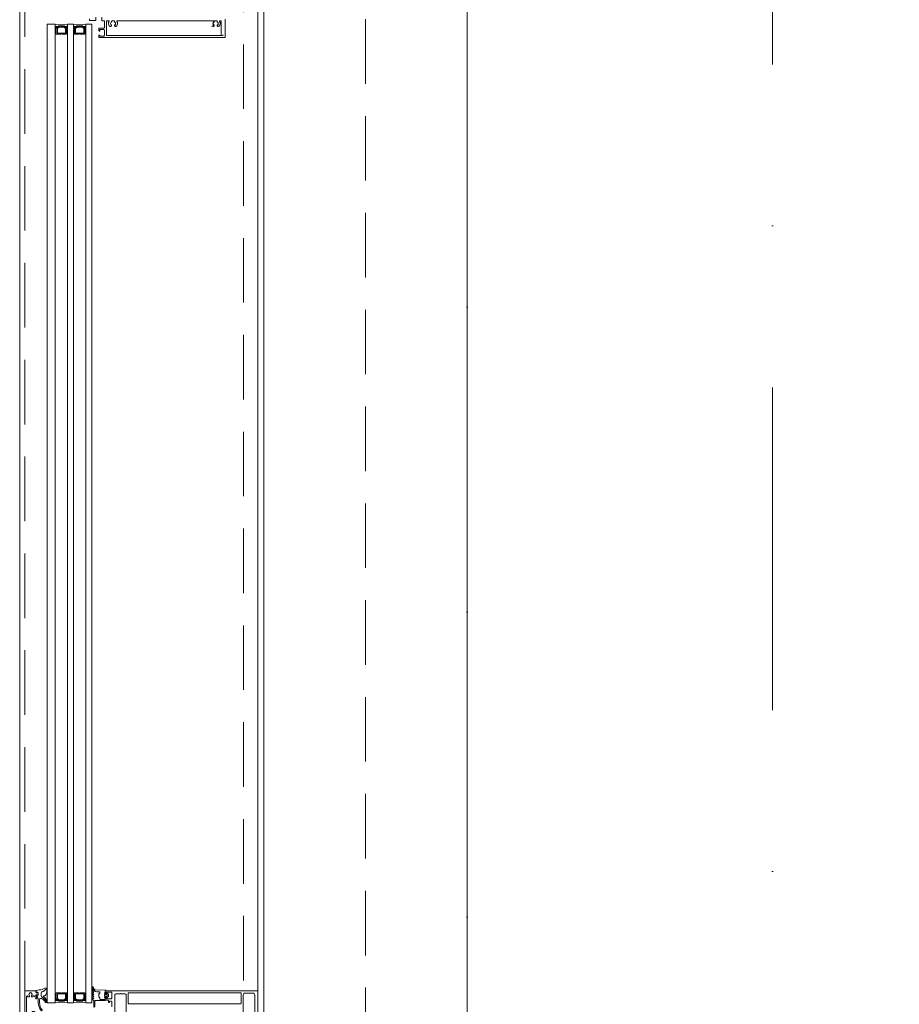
# Model space of a CAD drawing. Header units: millimetres. Extents: x 144573 to 336993, y 74252 to 247042.
# Tile 81 of 256: x 146721 to 147586, y 189099 to 190068. Entities that reach past the tile are written whole.
import ezdxf

# ---------------------------------------------------------------- set-up
doc = ezdxf.new("R2010")
doc.units = ezdxf.units.MM
for name, pattern in [('CK_Čerchovaná 50', [6, 3, -1.5, 0, -1.5]), ('ČERCHOVANÁ', [25.4, 12.7, -6.35, 0, -6.35]), ('ČÁRKOVANÁ', [19.05, 12.7, -6.35])]:
    doc.linetypes.add(name, pattern=pattern)
for name, color, linetype, lineweight in [('FASÁDA DETAILNÍ', 255, 'Continuous', 0), ('NOVA', 255, 'Continuous', 0), ('OSY', 255, 'Continuous', 0), ('TENKA', 255, 'Continuous', 0)]:
    doc.layers.add(name, color=color, linetype=linetype, lineweight=lineweight)

# ---------------------------------------------------------------- blocks, each defined once
blk = doc.blocks.new('284336')
for points in [[(-0.7, -9.6), (-10, -9.6, 0.414511), (-10.51, -10.11), (-10.51, -15.51, -1), (-11.69, -15.51), (-11.69, -9.6), (-12.69, -8.95, -0.668884), (-12.6, -8.23), (-11.99, -8.01, 0.766384), (-11.99, -7.21), (-12.6, -6.99, -0.76831), (-12.6, -6.23), (-11.99, -6.01, 0.766384), (-11.99, -5.21), (-12.6, -4.99, -0.76831), (-12.6, -4.23), (-11.99, -4.01, 0.766384), (-11.99, -3.21), (-12.6, -2.99, -0.877523), (-12.5, -2.22), (-12.1, -2.22, 0.698129), (-11.83, -1.5, -0.220231), (-12.89, 0.78), (-12.89, 3.45, -0.157143), (-12.82, 3.68), (-12.69, 3.42, -0.067482), (-12.48, 2.53, 0.393136), (-8.66, -1.02), (-6.1, -1.02, -0.414214), (-5.61, -1.51), (-5.61, -2.22, -0.267949), (-5.85, -2.65), (-6.35, -2.93, 0.267949), (-6.61, -3.38), (-6.61, -5.84, 0.267949), (-6.35, -6.29), (-5.85, -6.57, -0.267949), (-5.61, -7), (-5.61, -8.11, 0.414215), (-5.1, -8.62), (-0.41, -8.62), (-0.41, -9.31, -0.414212), (-0.7, -9.6)], [(-0.41, 0), (-0.41, -2, 0.990243), (-0.4, -3.02), (0.9, -3.02, 0.414214), (1.21, -2.71), (1.21, -2.61, -0.668123), (1.71, -2.4), (2.75, -3.45, -0.199004), (2.89, -3.79), (2.89, -5.43, -0.199038), (2.75, -5.77), (1.71, -6.82, -0.668191), (1.21, -6.61), (1.21, -6.51, 0.414214), (0.9, -6.2), (-0.4, -6.2, 0.990269), (-0.41, -7.22), (-0.41, -8.6), (-5.1, -8.6, -0.414215), (-5.59, -8.11), (-5.59, -7, 0.267949), (-5.84, -6.56), (-6.34, -6.27, -0.267949), (-6.59, -5.84), (-6.59, -3.38, -0.267949), (-6.34, -2.95), (-5.84, -2.66, 0.267949), (-5.59, -2.22), (-5.59, -1.51, 0.414214), (-6.1, -1), (-8.66, -1, -0.393156), (-12.46, 2.53, 0.067572), (-12.67, 3.43), (-12.8, 3.7, -0.637545), (-12.12, 3.53), (-11.92, 2.53, 0.344315), (-10.06, 0.91), (0, 0.38, -0.406913), (0.39, 0), (-0.41, 0)], [(1.7, -4.31, 0.414235), (1.2, -3.81), (-0.7, -3.81, 0.414214), (-1.2, -4.31), (-1.2, -4.91, 0.414214), (-0.7, -5.41), (1.2, -5.41, 0.414235), (1.7, -4.91), (1.7, -4.31)]]:
    blk.add_lwpolyline(points, format="xyb", close=True)
blk = doc.blocks.new('433270')
blk.add_lwpolyline([(1, 0, 0.414364), (0, -1), (0, -1.4, 0.255924), (0.23, -1.83, -0.547723), (0.23, -3.17, 0.255924), (0, -3.6), (0, -14.6, 0.414214), (0.3, -14.9), (1.2, -14.9, 0.414214), (1.7, -14.4), (1.7, -10.3, -0.414214), (2, -10), (6, -10, 0.414248), (7, -9), (7, -7.7, 0.414179), (6.5, -7.2), (5.7, -7.2, 0.414232), (5.4, -7.5), (5.4, -8.2, -0.414198), (5.1, -8.5), (2.8, -8.5, -0.414204), (1.8, -7.5), (1.8, -4.49, -0.147432), (1.97, -3.94, 0.147461), (2.4, -2.5), (2.4, -2.3, -0.414214), (2.9, -1.8), (21.87, -1.8, -0.668178), (22.22, -2.65), (22.16, -2.72, 1), (21.59, -3.29), (21.52, -3.35, 0.198912), (21.38, -3.71), (21.38, -4.05, 0.414214), (22.08, -4.75), (22.38, -4.75, 0.576988), (22.64, -4.3, -0.311246), (24.56, -4.3, 0.576988), (24.82, -4.75), (25.3, -4.75, -0.260065), (25.3, -6.65), (24.82, -6.65, 0.576988), (24.56, -7.1, -0.311246), (22.64, -7.1, 0.576988), (22.38, -6.65), (22.08, -6.65, 0.414214), (21.38, -7.35), (21.38, -7.61, 0.267949), (21.63, -8.04), (21.89, -8.2, -0.637047), (21.73, -10), (19.83, -10.7, 0.315299), (19.5, -11.17), (19.5, -11.49, 0.520567), (20.17, -11.96), (22.83, -10.99, -0.520567), (23.5, -11.46), (23.5, -12.5, 0.414062), (24, -13), (25, -13, 0.414186), (25.5, -12.5), (25.5, -11.5, -0.414182), (26, -11), (27, -11, 0.414214), (27.5, -10.5), (27.5, -0.5, 0.414214), (27, 0), (1, 0)], format="xyb", close=True)
blk = doc.blocks.new('284325')
for points in [[(0.84, -5.23, -0.560316), (0.94, -4.73), (1.94, -4.36, 0.3153), (2.14, -4.08), (2.14, -1.89, 0.451558), (1.8, -1.59), (0.9, -1.7, -0.399586), (0.57, -1.46), (0.3, -0.07, -0.415977), (0.53, 0.29, 0.024107), (6.15, 1.24, 0.076636), (8.99, 2.34, -0.577615), (10.79, 1.3), (10.02, 1.37, 0.283171), (9.08, 0.9, -0.168429), (7.07, -0.74), (5.9, -1.16, 0.315302), (5.24, -2.1), (5.24, -4.21, 0.269719), (6.76, -6.82, -0.194797), (10.18, -11.53, -0.342663), (9.17, -11.17, 0.119207), (5.43, -7.59, 0.578571), (3.63, -8.62), (3.63, -11.77, 0.176415), (6.16, -18.72, -1), (5.24, -19.49, -0.176415), (2.43, -11.77), (2.43, -8.89, 0.208286), (0.84, -5.23)], [(8.95, -6.65), (10.32, -8.78, -0.134555), (10.79, -10.63, -0.339795), (10.19, -11.53, 0.194788), (6.76, -6.81, -0.269736), (5.25, -4.21), (5.25, -2.1, -0.315302), (5.9, -1.17), (7.07, -0.74, 0.168429), (9.09, 0.89, -0.283167), (10.01, 1.36), (10.79, 1.29), (10.79, -0.74, -0.070852), (10.71, -1.3), (9.95, -3.93, -0.241839), (9.08, -4.83), (7.93, -5.22, 0.836024), (8.08, -6.19), (8.11, -6.19, -0.255349), (8.95, -6.65)]]:
    blk.add_lwpolyline(points, format="xyb", close=True)

msp = doc.modelspace()

# ---------------------------------------------------------------- linework, layer by layer
at = {"layer": 'FASÁDA DETAILNÍ'}
for p, q in [((146955.48, 190998.759), (146955.48, 189111.759)), ((146748.48, 189100.759), (146748.48, 190063.37)), ((146748.48, 190063.37), (146756.48, 190063.37)), ((146756.48, 190063.37), (146756.48, 189100.759)), ((146768.48, 189100.759), (146768.48, 190063.37)), ((146768.48, 190063.37), (146774.48, 190063.37)), ((146774.48, 190063.37), (146774.48, 189100.759)), ((146786.48, 189100.759), (146786.48, 190063.37)), ((146786.48, 190063.37), (146792.48, 190063.37)), ((146792.48, 190063.37), (146792.48, 189100.759)), ((146756.48, 189100.759), (146748.48, 189100.759)), ((146774.48, 189100.759), (146768.48, 189100.759)), ((146792.48, 189100.759), (146786.48, 189100.759))]:
    msp.add_line(p, q, dxfattribs=at)
for points in [[(173301.48, 174615.259), (146721.48, 174615.259), (146721.48, 198295.259), (173301.48, 198295.259)], [(173061.48, 174855.259), (146961.48, 174855.259), (146961.48, 198055.259), (173061.48, 198055.259)], [(146767.48, 190053.37), (146767.48, 190059.37), (146765.48, 190061.37), (146759.48, 190061.37), (146757.48, 190059.37), (146757.48, 190053.37), (146761.98, 190053.37), (146761.98, 190053.87), (146762.98, 190053.87), (146762.98, 190053.37)], [(146758.48, 190054.37), (146766.48, 190054.37), (146766.48, 190058.956), (146765.066, 190060.37), (146760.033, 190060.37), (146758.48, 190058.956)], [(146785.48, 190053.37), (146785.48, 190059.37), (146783.48, 190061.37), (146777.48, 190061.37), (146775.48, 190059.37), (146775.48, 190053.37), (146779.98, 190053.37), (146779.98, 190053.87), (146780.98, 190053.87), (146780.98, 190053.37)], [(146776.48, 190054.37), (146784.48, 190054.37), (146784.48, 190058.956), (146783.066, 190060.37), (146778.033, 190060.37), (146776.48, 190058.956)], [(146767.48, 189110.759), (146767.48, 189104.759), (146765.48, 189102.759), (146759.48, 189102.759), (146757.48, 189104.759), (146757.48, 189110.759), (146761.98, 189110.759), (146761.98, 189110.259), (146762.98, 189110.259), (146762.98, 189110.759)], [(146758.48, 189109.759), (146766.48, 189109.759), (146766.48, 189105.173), (146765.066, 189103.759), (146760.033, 189103.759), (146758.48, 189105.173)], [(146785.48, 189110.759), (146785.48, 189104.759), (146783.48, 189102.759), (146777.48, 189102.759), (146775.48, 189104.759), (146775.48, 189110.759), (146779.98, 189110.759), (146779.98, 189110.259), (146780.98, 189110.259), (146780.98, 189110.759)], [(146776.48, 189109.759), (146784.48, 189109.759), (146784.48, 189105.173), (146783.066, 189103.759), (146778.033, 189103.759), (146776.48, 189105.173)]]:
    msp.add_lwpolyline(points, close=True, dxfattribs=at)
at = {"layer": 'FASÁDA DETAILNÍ', "linetype": 'ČÁRKOVANÁ', "ltscale": 5}
for points in [[(173296.48, 174620.259), (146726.48, 174620.259), (146726.48, 198290.259), (173296.48, 198290.259)], [(173081.48, 174835.259), (146941.48, 174835.259), (146941.48, 198075.259), (173081.48, 198075.259)], [(172961.48, 174955.259), (147061.48, 174955.259), (147061.48, 197955.259), (172961.48, 197955.259)]]:
    msp.add_lwpolyline(points, close=True, dxfattribs=at)
at = {"layer": 'FASÁDA DETAILNÍ'}
for points in [[(146790.162, 190068.459), (146790.162, 190067.459, 0.4142136), (146790.662, 190066.959), (146795.962, 190066.959, 0.4142136), (146796.462, 190067.459), (146796.462, 190070.259, -0.4142135)], [(146802.228, 190070.259), (146802.228, 190067.259, 0.4142136), (146802.728, 190066.759), (146804.228, 190066.759, -0.4142136), (146804.728, 190066.259), (146804.728, 190060.059, -0.4142136), (146804.228, 190059.559), (146799.891, 190059.559, 0.414214), (146799.391, 190059.059), (146799.391, 190057.059, 0.414201), (146799.891, 190056.559), (146800.391, 190056.559), (146800.391, 190058.259), (146803.728, 190058.259, -0.414214), (146804.728, 190057.259), (146804.728, 190052.559, -0.414214), (146803.728, 190051.559), (146800.391, 190051.559), (146800.391, 190052.559), (146799.891, 190052.559, 0.41422), (146799.391, 190052.059), (146799.391, 190050.759, 0.414214), (146799.891, 190050.259), (146922.898, 190050.259, 0.4142136), (146923.398, 190050.759), (146923.398, 190068.259, 0.4142136)], [(146921.398, 190052.759, -0.4142136), (146920.898, 190052.259), (146807.228, 190052.259, -0.4142136), (146806.728, 190052.759), (146806.728, 190066.259, -0.4142135), (146807.228, 190066.759), (146808.902, 190066.759, -0.5657415), (146809.344, 190066.024, 0.2677634), (146809.496, 190061.629, 0.2587772), (146810.344, 190061.159), (146810.829, 190061.159, 0.4142136), (146811.829, 190062.159), (146811.829, 190062.264, 0.6451801), (146811.331, 190062.49, -0.3417321), (146811.331, 190065.427, 0.6451801), (146811.829, 190065.653), (146811.829, 190066.021, -0.2982166), (146812.129, 190066.479, -0.2087122), (146814.329, 190066.479, -0.2982166), (146814.629, 190066.021), (146814.629, 190065.653, 0.6451801), (146815.127, 190065.427, -0.3417321), (146815.127, 190062.49, 0.6451801), (146814.629, 190062.264), (146814.629, 190062.159, 0.4142136), (146815.629, 190061.159), (146816.113, 190061.159, 0.2587772), (146816.962, 190061.629, 0.2677634), (146817.114, 190066.024, -0.5657415), (146817.555, 190066.759), (146911.581, 190066.759, -0.5657415), (146912.023, 190066.024, 0.2677634), (146912.175, 190061.629)], [(146919.652, 190052.759), (146919.652, 190066.259, 0.4142136), (146919.152, 190066.759), (146918.489, 190066.759, 0.5657415), (146918.047, 190066.024, -0.2677634), (146917.895, 190061.629, -0.2587772), (146917.047, 190061.159), (146916.562, 190061.159, -0.4142136), (146915.562, 190062.159), (146915.562, 190062.264, -0.6451801), (146916.06, 190062.49, 0.3417321), (146916.06, 190065.427, -0.6451801), (146915.562, 190065.653), (146915.562, 190066.021, 0.2982166), (146915.262, 190066.479, 0.2087122), (146913.062, 190066.479, 0.2982166), (146912.762, 190066.021), (146912.762, 190065.653, -0.6451801), (146912.264, 190065.427, 0.3417321), (146912.264, 190062.49, -0.6451801), (146912.762, 190062.264), (146912.762, 190062.159, -0.4142136), (146911.762, 190061.159), (146911.278, 190061.159, -0.2587772), (146910.429, 190061.629)], [(146955.48, 189086.259), (146955.48, 189111.759, 0.4142135), (146954.48, 189112.759), (146954.48, 189112.759), (146805.98, 189112.759, 0.4142136), (146805.48, 189112.259), (146805.48, 189110.959, 0.4142197), (146805.98, 189110.459), (146806.48, 189110.459), (146806.48, 189111.459), (146810.98, 189111.459, -0.4142136), (146811.98, 189110.459), (146811.98, 189105.759, -0.4142136), (146810.98, 189104.759), (146806.48, 189104.759), (146806.48, 189106.459), (146805.98, 189106.459, 0.4142012), (146805.48, 189105.959), (146805.48, 189103.959, 0.4142136), (146805.98, 189103.459), (146808.123, 189103.459, -0.4142136), (146808.623, 189102.959), (146808.623, 189101.159), (146809.874, 189101.159), (146809.874, 189102.359), (146811.68, 189102.359, -0.4142136), (146811.98, 189102.059), (146811.98, 189096.76, -0.4141667)], [(146814.98, 189089.902), (146814.98, 189108.267, -0.4142136), (146816.48, 189109.767), (146819.981, 189109.767, -0.3999851), (146820.981, 189109.767), (146824.68, 189109.767, -0.4142136), (146826.18, 189108.267), (146826.18, 189089.902, 0.1316504)], [(146941.28, 189089.912), (146941.28, 189108.767, -0.4142315), (146942.78, 189110.267), (146946.49, 189110.267, -0.3999851), (146947.49, 189110.267), (146950.98, 189110.267, -0.4142315), (146952.48, 189108.767), (146952.48, 189089.912, 0.1169365)]]:
    msp.add_lwpolyline(points, format="xyb", dxfattribs=at)
msp.add_lwpolyline([(146828.68, 189110.659), (146938.78, 189110.659, -0.4142136), (146939.28, 189110.159), (146939.28, 189100.459, -0.4142136), (146938.78, 189099.959), (146828.68, 189099.959, -0.4142136), (146828.18, 189100.459), (146828.18, 189110.159, -0.4142136), (146828.68, 189110.659)], format="xyb", close=True, dxfattribs=at)
for centre, radius, start, end in [((146762.48, 190085.262), 22.699, 254.672775, 285.327225), ((146757.832, 190057.82), 3.546, 67.293824, 112.409048), ((146757.718, 190058.186), 2.897, 65.306674, 115.295152), ((146757.549, 190058.535), 2.248, 61.527342, 118.402815), ((146757.405, 190058.779), 1.712, 57.294949, 122.685651), ((146757.266, 190058.94), 1.263, 51.965628, 128.499565), ((146757.118, 190059.03), 0.879, 43.994908, 136.496438), ((146756.98, 190059.017), 0.596, 33.03656, 146.96344), ((146756.98, 190058.725), 0.596, 33.03656, 146.96344), ((146756.98, 190058.432), 0.596, 33.03656, 146.96344), ((146756.98, 190058.14), 0.596, 33.03656, 146.96344), ((146756.98, 190057.847), 0.596, 33.03656, 146.96344), ((146767.128, 190057.82), 3.546, 67.590952, 112.706176), ((146767.242, 190058.186), 2.897, 64.704848, 114.693326), ((146767.411, 190058.535), 2.248, 61.597185, 118.472658), ((146767.555, 190058.779), 1.712, 57.314349, 122.705051), ((146767.694, 190058.94), 1.263, 51.500435, 128.034372), ((146767.842, 190059.03), 0.879, 43.503562, 136.005092), ((146767.98, 190059.017), 0.596, 33.03656, 146.96344), ((146767.98, 190058.725), 0.596, 33.03656, 146.96344), ((146767.98, 190058.432), 0.596, 33.03656, 146.96344), ((146767.98, 190058.14), 0.596, 33.03656, 146.96344), ((146767.98, 190057.847), 0.596, 33.03656, 146.96344), ((146780.48, 190085.262), 22.699, 254.672775, 285.327225), ((146775.832, 190057.82), 3.546, 67.293824, 112.409048), ((146775.718, 190058.186), 2.897, 65.306674, 115.295152), ((146775.549, 190058.535), 2.248, 61.527342, 118.402815), ((146775.405, 190058.779), 1.712, 57.294949, 122.685651), ((146775.266, 190058.94), 1.263, 51.965628, 128.499565), ((146775.118, 190059.03), 0.879, 43.994908, 136.496438), ((146774.98, 190059.017), 0.596, 33.03656, 146.96344), ((146774.98, 190058.725), 0.596, 33.03656, 146.96344), ((146774.98, 190058.432), 0.596, 33.03656, 146.96344), ((146774.98, 190058.14), 0.596, 33.03656, 146.96344), ((146774.98, 190057.847), 0.596, 33.03656, 146.96344), ((146785.128, 190057.82), 3.546, 67.590952, 112.706176), ((146785.242, 190058.186), 2.897, 64.704848, 114.693326), ((146785.411, 190058.535), 2.248, 61.597185, 118.472658), ((146785.555, 190058.779), 1.712, 57.314349, 122.705051), ((146785.694, 190058.94), 1.263, 51.500435, 128.034372), ((146785.842, 190059.03), 0.879, 43.503562, 136.005092), ((146785.98, 190059.017), 0.596, 33.03656, 146.96344), ((146785.98, 190058.725), 0.596, 33.03656, 146.96344), ((146785.98, 190058.432), 0.596, 33.03656, 146.96344), ((146785.98, 190058.14), 0.596, 33.03656, 146.96344), ((146785.98, 190057.847), 0.596, 33.03656, 146.96344), ((146756.98, 190057.555), 0.596, 33.03656, 146.96344), ((146756.98, 190057.263), 0.596, 33.03656, 146.96344), ((146756.98, 190056.97), 0.596, 33.03656, 146.96344), ((146756.98, 190056.678), 0.596, 33.03656, 146.96344), ((146756.98, 190056.385), 0.596, 33.03656, 146.96344), ((146756.98, 190056.093), 0.596, 33.03656, 146.96344), ((146756.98, 190055.8), 0.596, 33.03656, 146.96344), ((146756.98, 190055.508), 0.596, 33.03656, 146.96344), ((146767.98, 190057.555), 0.596, 33.03656, 146.96344), ((146767.98, 190057.263), 0.596, 33.03656, 146.96344), ((146767.98, 190056.97), 0.596, 33.03656, 146.96344), ((146767.98, 190056.678), 0.596, 33.03656, 146.96344), ((146767.98, 190056.385), 0.596, 33.03656, 146.96344), ((146767.98, 190056.093), 0.596, 33.03656, 146.96344), ((146767.98, 190055.8), 0.596, 33.03656, 146.96344), ((146767.98, 190055.508), 0.596, 33.03656, 146.96344), ((146774.98, 190057.555), 0.596, 33.03656, 146.96344), ((146774.98, 190057.263), 0.596, 33.03656, 146.96344), ((146774.98, 190056.97), 0.596, 33.03656, 146.96344), ((146774.98, 190056.678), 0.596, 33.03656, 146.96344), ((146774.98, 190056.385), 0.596, 33.03656, 146.96344), ((146774.98, 190056.093), 0.596, 33.03656, 146.96344), ((146774.98, 190055.8), 0.596, 33.03656, 146.96344), ((146774.98, 190055.508), 0.596, 33.03656, 146.96344), ((146785.98, 190057.555), 0.596, 33.03656, 146.96344), ((146785.98, 190057.263), 0.596, 33.03656, 146.96344), ((146785.98, 190056.97), 0.596, 33.03656, 146.96344), ((146785.98, 190056.678), 0.596, 33.03656, 146.96344), ((146785.98, 190056.385), 0.596, 33.03656, 146.96344), ((146785.98, 190056.093), 0.596, 33.03656, 146.96344), ((146785.98, 190055.8), 0.596, 33.03656, 146.96344), ((146785.98, 190055.508), 0.596, 33.03656, 146.96344), ((146756.98, 189108.621), 0.596, 213.03656, 326.96344), ((146756.98, 189108.329), 0.596, 213.03656, 326.96344), ((146756.98, 189108.036), 0.596, 213.03656, 326.96344), ((146756.98, 189107.744), 0.596, 213.03656, 326.96344), ((146756.98, 189107.451), 0.596, 213.03656, 326.96344), ((146756.98, 189107.159), 0.596, 213.03656, 326.96344), ((146756.98, 189106.866), 0.596, 213.03656, 326.96344), ((146756.98, 189106.574), 0.596, 213.03656, 326.96344), ((146756.98, 189106.281), 0.596, 213.03656, 326.96344), ((146756.98, 189105.989), 0.596, 213.03656, 326.96344), ((146756.98, 189105.696), 0.596, 213.03656, 326.96344), ((146756.98, 189105.404), 0.596, 213.03656, 326.96344), ((146756.98, 189105.111), 0.596, 213.03656, 326.96344), ((146757.118, 189105.099), 0.879, 223.503562, 316.005092), ((146757.266, 189105.189), 1.263, 231.500435, 308.034372), ((146757.405, 189105.35), 1.712, 237.314349, 302.705051), ((146757.549, 189105.594), 2.248, 241.597185, 298.472658), ((146757.718, 189105.943), 2.897, 244.704848, 294.693326), ((146757.832, 189106.309), 3.546, 247.590952, 292.706176), ((146762.48, 189078.867), 22.699, 74.672775, 105.327225), ((146767.128, 189106.309), 3.546, 247.293824, 292.409048), ((146767.242, 189105.943), 2.897, 245.306674, 295.295152), ((146767.411, 189105.594), 2.248, 241.527342, 298.402815), ((146767.555, 189105.35), 1.712, 237.294949, 302.685651), ((146767.694, 189105.189), 1.263, 231.965628, 308.499565), ((146767.842, 189105.099), 0.879, 223.994908, 316.496438), ((146767.98, 189108.621), 0.596, 213.03656, 326.96344), ((146767.98, 189108.329), 0.596, 213.03656, 326.96344), ((146767.98, 189108.036), 0.596, 213.03656, 326.96344), ((146767.98, 189107.744), 0.596, 213.03656, 326.96344), ((146767.98, 189107.451), 0.596, 213.03656, 326.96344), ((146767.98, 189107.159), 0.596, 213.03656, 326.96344), ((146767.98, 189106.866), 0.596, 213.03656, 326.96344), ((146767.98, 189106.574), 0.596, 213.03656, 326.96344), ((146767.98, 189106.281), 0.596, 213.03656, 326.96344), ((146767.98, 189105.989), 0.596, 213.03656, 326.96344), ((146767.98, 189105.696), 0.596, 213.03656, 326.96344), ((146767.98, 189105.404), 0.596, 213.03656, 326.96344), ((146767.98, 189105.111), 0.596, 213.03656, 326.96344), ((146774.98, 189108.621), 0.596, 213.03656, 326.96344), ((146774.98, 189108.329), 0.596, 213.03656, 326.96344), ((146774.98, 189108.036), 0.596, 213.03656, 326.96344), ((146774.98, 189107.744), 0.596, 213.03656, 326.96344), ((146774.98, 189107.451), 0.596, 213.03656, 326.96344), ((146774.98, 189107.159), 0.596, 213.03656, 326.96344), ((146774.98, 189106.866), 0.596, 213.03656, 326.96344), ((146774.98, 189106.574), 0.596, 213.03656, 326.96344), ((146774.98, 189106.281), 0.596, 213.03656, 326.96344), ((146774.98, 189105.989), 0.596, 213.03656, 326.96344), ((146774.98, 189105.696), 0.596, 213.03656, 326.96344), ((146774.98, 189105.404), 0.596, 213.03656, 326.96344), ((146774.98, 189105.111), 0.596, 213.03656, 326.96344), ((146775.118, 189105.099), 0.879, 223.503562, 316.005092), ((146775.266, 189105.189), 1.263, 231.500435, 308.034372), ((146775.405, 189105.35), 1.712, 237.314349, 302.705051), ((146775.549, 189105.594), 2.248, 241.597185, 298.472658), ((146775.718, 189105.943), 2.897, 244.704848, 294.693326), ((146775.832, 189106.309), 3.546, 247.590952, 292.706176), ((146780.48, 189078.867), 22.699, 74.672775, 105.327225), ((146785.128, 189106.309), 3.546, 247.293824, 292.409048), ((146785.242, 189105.943), 2.897, 245.306674, 295.295152), ((146785.411, 189105.594), 2.248, 241.527342, 298.402815), ((146785.555, 189105.35), 1.712, 237.294949, 302.685651), ((146785.694, 189105.189), 1.263, 231.965628, 308.499565), ((146785.842, 189105.099), 0.879, 223.994908, 316.496438), ((146785.98, 189108.621), 0.596, 213.03656, 326.96344), ((146785.98, 189108.329), 0.596, 213.03656, 326.96344), ((146785.98, 189108.036), 0.596, 213.03656, 326.96344), ((146785.98, 189107.744), 0.596, 213.03656, 326.96344), ((146785.98, 189107.451), 0.596, 213.03656, 326.96344), ((146785.98, 189107.159), 0.596, 213.03656, 326.96344), ((146785.98, 189106.866), 0.596, 213.03656, 326.96344), ((146785.98, 189106.574), 0.596, 213.03656, 326.96344), ((146785.98, 189106.281), 0.596, 213.03656, 326.96344), ((146785.98, 189105.989), 0.596, 213.03656, 326.96344), ((146785.98, 189105.696), 0.596, 213.03656, 326.96344), ((146785.98, 189105.404), 0.596, 213.03656, 326.96344), ((146785.98, 189105.111), 0.596, 213.03656, 326.96344)]:
    msp.add_arc(centre, radius, start, end, dxfattribs=at)
at = {"layer": 'NOVA'}
msp.add_line((147161.48, 175055.259), (147161.48, 190997.759), dxfattribs=at)
at = {"layer": 'NOVA', "ltscale": 5}
msp.add_line((147161.48, 175055.259), (147161.48, 190997.759), dxfattribs=at)
at = {"layer": 'OSY', "linetype": 'ČERCHOVANÁ', "ltscale": 25}
msp.add_line((147461.48, 199232.667), (147461.48, 174158.02), dxfattribs=at)
at = {"layer": 'TENKA', "linetype": 'CK_Čerchovaná 50', "ltscale": 50}
msp.add_line((147161.48, 174855.259), (147161.48, 198055.259), dxfattribs=at)
at = {"layer": 'TENKA', "ltscale": 20}
msp.add_lwpolyline([(147161.48, 186692.759), (147161.48, 191017.759)], close=True, dxfattribs=at)

# ---------------------------------------------------------------- block references
at = {"layer": 'FASÁDA DETAILNÍ', "rotation": 90}
msp.add_blockref('433270', (146726.48, 189085.258), dxfattribs=at)
at = {"layer": 'FASÁDA DETAILNÍ'}
for name, p in [('284325', (146737.34, 189112.759)), ('284336', (146805.89, 189112.759))]:
    msp.add_blockref(name, p, dxfattribs=at)

doc.saveas('drawing.dxf')
